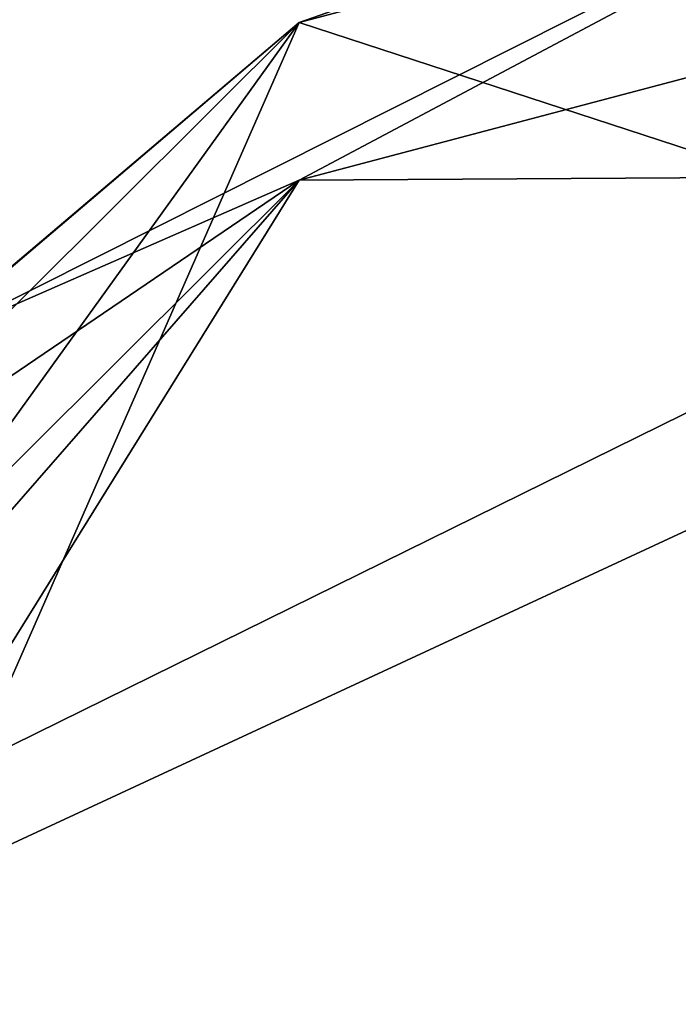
# Model space of a CAD drawing. Header units: inches. Extents: x 0 to 54.6, y -45.5 to 0.
# Tile 77 of 135: x 0.11 to 0.1467, y -0.0804 to -0.0256. Entities that reach past the tile are written whole.
import ezdxf

# ---------------------------------------------------------------- set-up
doc = ezdxf.new("R2010")
doc.units = ezdxf.units.IN
doc.header["$LTSCALE"] = 0.03937
doc.header["$MEASUREMENT"] = 0
doc.layers.add('A-FURN-3-ST', color=151, linetype='Continuous')

msp = doc.modelspace()

# ---------------------------------------------------------------- meshes
at = {"layer": 'A-FURN-3-ST'}
mesh = msp.add_polyface(dxfattribs=at)
corners = [(0, -0.261657, 5.404484), (0, -0.242637, 5.500192), (0.00628, -0.210273, 5.383235), (0.03366, -0.11735, 5.500289), (0.073549, -0.09803, 5.336819), (0.125575, -0.025799, 5.500359), (0.104443, -0.073882, 5.326833), (0.173994, -0.041618, 5.313491), (0.173829, -0.147377, 5.155009), (0.104338, -0.172095, 5.179707), (0.173583, -0.305795, 5.049167), (0.10418, -0.319186, 5.08148), (0.250996, 0.007361, 5.500385), (0.006273, -0.276482, 5.284014), (0, -0.315801, 5.323301), (0.073473, -0.190582, 5.19818), (0.073358, -0.329193, 5.105625), (0.006263, -0.37566, 5.217746), (0, -0.251408, 16.900654), (0.006245, -0.191561, 11.200466), (0.03366, -0.126121, 16.90075), (0.073576, -0.069894, 11.200559), (0.125576, -0.034571, 16.900821), (0.104301, -0.043887, 11.200579), (0.173946, -0.008879, 11.200606), (0.250996, -0.00141, 16.900846), (0.104323, -0.357052, 17.644947), (0.173821, -0.332348, 17.669671), (0.173915, -0.196979, 17.504956), (0.104383, -0.226019, 17.485531), (0.173985, -0.096347, 17.316996), (0.104428, -0.128609, 17.303611), (0.174028, -0.034291, 17.113014), (0.104455, -0.068539, 17.106177), (0.073569, -0.094158, 17.101063), (0.006279, -0.21332, 17.077276), (0, -0.267853, 17.066391), (0.006277, -0.264962, 17.247038), (0, -0.316317, 17.225731), (0.006274, -0.348706, 17.403468), (0.073473, -0.375517, 17.626468), (0.073517, -0.247733, 17.471007), (0.073549, -0.152739, 17.2936)]
mesh.append_faces([[corners[k] for k in face] for face in [(0, 1, 2), (2, 1, 3), (2, 3, 4), (4, 3, 5), (4, 5, 6), (6, 5, 7), (6, 7, 8, 9), (9, 8, 10, 11), (12, 7, 5), (13, 14, 2), (2, 14, 0), (13, 2, 4, 15), (15, 4, 6, 9), (15, 9, 11, 16), (13, 15, 16, 17), (1, 18, 19), (19, 18, 20), (19, 20, 21), (21, 20, 22), (21, 22, 23), (23, 22, 24), (23, 24, 5), (5, 24, 12), (25, 24, 22), (23, 5, 21), (21, 5, 3), (21, 3, 19), (19, 3, 1), (26, 27, 28, 29), (29, 28, 30, 31), (31, 30, 32, 33), (33, 32, 22), (22, 32, 25), (33, 22, 34), (34, 22, 20), (34, 20, 35), (35, 20, 18), (35, 18, 36), (35, 36, 37), (37, 36, 38), (37, 38, 39), (40, 26, 29, 41), (41, 29, 31, 42), (42, 31, 33, 34), (39, 41, 42, 37), (37, 42, 34, 35)]])

doc.saveas('drawing.dxf')
